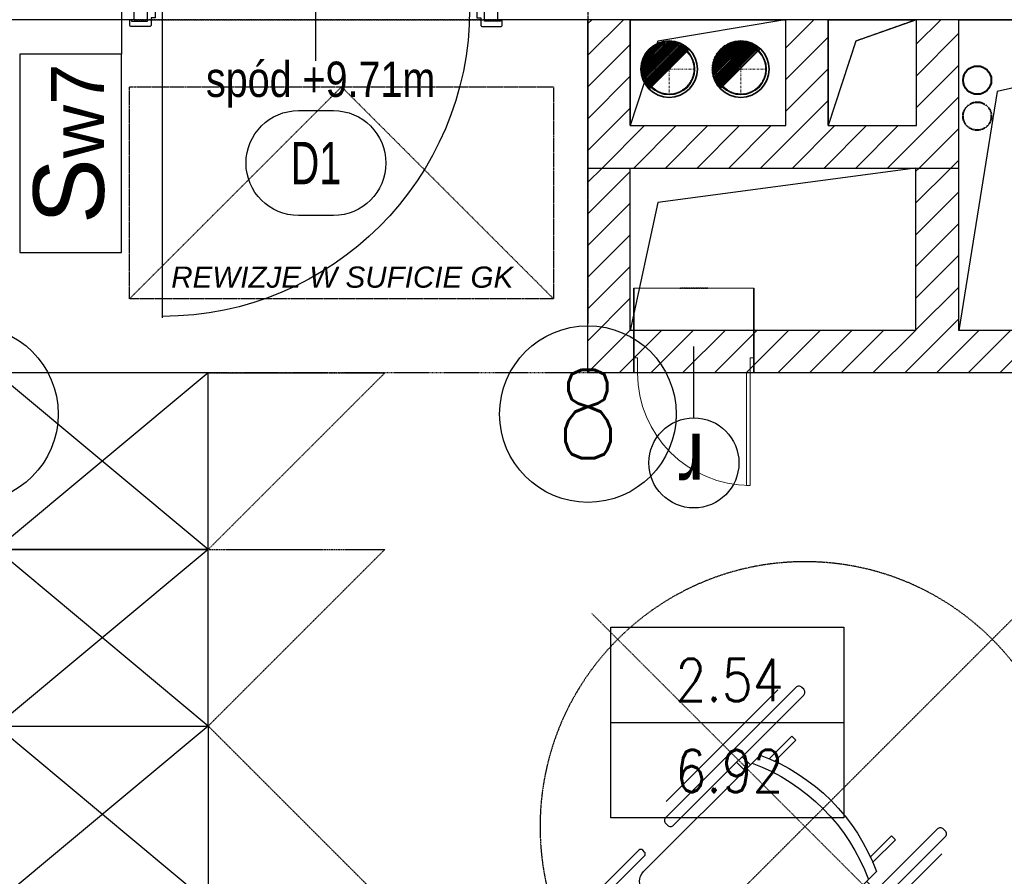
# Model space of a CAD drawing. Header units: millimetres. Extents: x 69081 to 158617, y -37521 to -9534.
# Tile 209 of 256: x 113847 to 114126, y -20803 to -20561. Entities that reach past the tile are written whole.
import ezdxf
from ezdxf.enums import TextEntityAlignment as Align

# ---------------------------------------------------------------- set-up
doc = ezdxf.new("R2010")
doc.units = ezdxf.units.MM
for name, pattern in [('DASHDOT', [1, 0.5, -0.25, 0, -0.25]), ('DASHED', [0.75, 0.5, -0.25]), ('DASHED2', [0.375, 0.25, -0.125]), ('DO', [0.8, 0.6, -0.1, 0, -0.1]), ('DP', [0.5, 0.3, -0.2]), ('HIDDEN', [0.375, 0.25, -0.125]), ('KRESKOWA-SREDNIA', [0.2, 0.12, -0.08]), ('MP', [0.25, 0.15, -0.1])]:
    doc.linetypes.add(name, pattern=pattern)
for name, color, linetype, lineweight in [('2DH_PRO_ext', 50, 'Continuous', 18), ('_A-stolarka', 72, 'Continuous', 9), ('_A-ściany', 141, 'Continuous', 35), ('A-DRZ-SY', 7, 'Continuous', 25), ('CP_AXIS', 143, 'DASHDOT', 18), ('CP_HIDDE', 203, 'HIDDEN', 18), ('FLUID-N4', 7, 'Continuous', 35), ('IS_Grzejnik', 15, 'Continuous', 5), ('IS_Pion1', 7, 'Continuous', 5), ('OPIS', 7, 'Continuous', 25), ('SB_OTWORY DRZWI', 1, 'Continuous', 9)]:
    doc.layers.add(name, color=color, linetype=linetype, lineweight=lineweight)
for name, color, linetype in [('_A-opisy', 51, 'Continuous'), ('A-----SZ', 8, 'Continuous'), ('A-ARM', 8, 'Continuous'), ('A-MEB', 8, 'Continuous'), ('A-OSI', 8, 'DO'), ('A-SCI', 7, 'Continuous'), ('AM DRZIW WEWN', 1, 'Continuous'), ('B-widok', 9, 'Continuous'), ('B-widok-przerywana', 8, 'DASHED'), ('BA_drz', 7, 'Continuous'), ('BA_sym', 7, 'Continuous'), ('BA_WIC', 1, 'Continuous'), ('BI_sym', 7, 'Continuous'), ('CP_UCSSPEC', 50, 'Continuous'), ('F-BIL', 1, 'Continuous'), ('F-BIL-OP', 3, 'Continuous'), ('F-BIL-TA', 1, 'Continuous'), ('JS_OLKA KONSTR', 231, 'Continuous'), ('JS_PODCIĄGI', 1, 'DP'), ('JS_SUFIT PODWIESZONY', 40, 'Continuous'), ('porta', 8, 'Continuous'), ('R-----OP', 1, 'Continuous')]:
    doc.layers.add(name, color=color, linetype=linetype)
doc.layers.add('IS_Działka (powrotna)', color=5, linetype='DASHED', lineweight=40, true_color=0x0000ff)
doc.styles.add('Arial', font='l_10646.ttf')
doc.styles.add('BIKTS', font='bikromsw.shx', dxfattribs={"width": 0.85})
doc.styles.add('CP_ATTR', font='arial.ttf')
doc.styles.add('Opisowy', font='arial.ttf')
doc.styles.add('ROMANS', font='romans.shx', dxfattribs={"height": 1})
doc.styles.add('SIMPLEX', font='simplex', dxfattribs={"width": 0.85})
doc.styles.add('SŁAWKA', font='simplex.shx', dxfattribs={"height": 12.5})
doc.styles.add('WYM--ROMANSSHX-08', font='ROMANS.SHX', dxfattribs={"width": 0.8})
pattern_1 = [(45, (83358.483, 15179.69), (-4.4901281, 4.4901281), [])]

# ---------------------------------------------------------------- blocks, each defined once
blk = doc.blocks.new('symbol1')
at = {"layer": 'A-ARM', "linetype": 'KRESKOWA-SREDNIA'}
for p, q in [((-18151.81, -23689.57), (-18031.11, -23568.86)), ((-18151.81, -23568.86), (-18031.11, -23689.57))]:
    blk.add_line(p, q, dxfattribs=at)
at = {"layer": 'A-ARM'}
for p, q in [((-18119.08, -23573.94), (-18109.32, -23583.7)), ((-18117.98, -23572.84), (-18108.22, -23582.61)), ((-18137.14, -23610.97), (-18109.7, -23583.53)), ((-18104.2, -23583.53), (-18071.2, -23616.54)), ((-18052.72, -23621.51), (-18084.34, -23589.89)), ((-18147.83, -23602.69), (-18138.07, -23612.45)), ((-18146.73, -23601.59), (-18136.97, -23611.35)), ((-18075.57, -23612.17), (-18072.95, -23609.55)), ((-18073.99, -23613.75), (-18071.37, -23611.13)), ((-18104.14, -23649.47), (-18137.14, -23616.47)), ((-18072.23, -23619.1), (-18065.85, -23625.47)), ((-18066.99, -23626.61), (-18072.93, -23620.67)), ((-18065.85, -23625.47), (-18066.99, -23626.61)), ((-18099.17, -23667.95), (-18130.78, -23636.34)), ((-18110.83, -23647.43), (-18108.5, -23645.11)), ((-18109.25, -23649.01), (-18106.92, -23646.68)), ((-18101.58, -23648.45), (-18095.2, -23654.82)), ((-18094.06, -23653.68), (-18100, -23647.74)), ((-18095.2, -23654.82), (-18094.06, -23653.68))]:
    blk.add_line(p, q, dxfattribs=at)
for points in [[(-18126.46, -23564.36), (-18117.98, -23572.84), (-18130.06, -23584.93), (-18138.54, -23576.45)], [(-18156.31, -23594.21), (-18147.83, -23602.69), (-18135.75, -23590.61), (-18144.23, -23582.13)]]:
    blk.add_lwpolyline(points, close=True, dxfattribs=at)
for points in [[(-18108.85, -23572.59), (-18109.34, -23573.08, 0.414214), (-18109.34, -23574.18), (-18099.75, -23583.78, 0.414214), (-18098.65, -23583.78), (-18098.15, -23583.28, 0.414214), (-18098.15, -23582.18), (-18107.75, -23572.59, 0.414214)], [(-18090.8, -23590.05), (-18090.25, -23589.5, -0.414214), (-18088.6, -23589.5), (-18051.74, -23626.35, -0.414214), (-18051.74, -23628), (-18052.29, -23628.55, -0.414214), (-18053.94, -23628.55), (-18090.8, -23591.7, -0.414214)], [(-18148.09, -23611.82), (-18147.59, -23611.33, -0.414214), (-18146.49, -23611.33), (-18136.9, -23620.92, -0.414214), (-18136.9, -23622.02), (-18137.39, -23622.52, -0.414214), (-18138.49, -23622.52), (-18148.09, -23612.92, -0.414214)], [(-18130.88, -23630.13), (-18130.33, -23629.58, -0.414214), (-18128.68, -23629.58), (-18091.82, -23666.44, -0.414214), (-18091.82, -23668.09), (-18092.37, -23668.64, -0.414214), (-18094.02, -23668.64), (-18130.88, -23631.78, -0.414214)]]:
    blk.add_lwpolyline(points, format="xyb", close=True, dxfattribs=at)
at = {"layer": 'A-ARM', "linetype": 'KRESKOWA-SREDNIA'}
blk.add_circle((-18091.46, -23629.22), 75, dxfattribs=at)
at = {"layer": 'A-ARM'}
for centre, radius, start, end in [((-18106.95, -23586.28), 3.89, 45, 135), ((-18134.39, -23613.72), 3.89, 135, 225), ((-18125.98, -23594.69), 56.04, 290.4425, 339.5575), ((-18123.71, -23596.97), 56.04, 290.4425, 339.5575)]:
    blk.add_arc(centre, radius, start, end, dxfattribs=at)
blk = doc.blocks.new('dr1h901')
at = {"color": 0}
blk.add_line((-0.5, 0), (-0.5, 1.005), dxfattribs=at)
at = {"color": 1}
blk.add_line((0, 0.1689), (0, -0.2655), dxfattribs=at)
blk.add_arc((-0.5, 0), 1, 0, 90, dxfattribs=at)
blk = doc.blocks.new('enr')
blk.add_circle((0, 0), 0.5)
at = {"style": 'ROMANS', "width": 0.85}
blk.add_attdef('NR', text='', height=0.5, dxfattribs=at).set_placement((0, 0), align=Align.MIDDLE_CENTER)
blk = doc.blocks.new('osie')
at = {"layer": 'A-OSI'}
blk.add_line((19923.6, -41234.89), (19923.6, -43485.44), dxfattribs=at)
at = {"layer": 'BI_sym', "xscale": 50, "yscale": 50, "zscale": 50}
for p, values in [((19748.6, -43511.1), {'NR': '7'}), ((19923.6, -43511.1), {'NR': '8'})]:
    blk.add_blockref('enr', p, dxfattribs=at).add_auto_attribs(values)
blk = doc.blocks.new('DYBY-BL5')
at = {"layer": 'F-BIL-TA', "color": 1}
blk.add_line((0, 45), (110, 45), dxfattribs=at)
blk.add_lwpolyline([(0, 0), (0, 90), (110, 90), (110, 0)], close=True, dxfattribs=at)
at = {"layer": 'F-BIL-OP', "style": 'SIMPLEX', "width": 0.85}
blk.add_attdef('NR', text='', height=20, dxfattribs=at).set_placement((56, 55), align=Align.CENTER)
at = {"layer": 'F-BIL-OP', "color": 2, "style": 'SIMPLEX', "width": 0.85, "flags": 1}
for tag, p in [('NAZWA', (119, 55)), ('POSADZKA', (119, 12)), ('GRUPA', (119, -27)), ('RODZAJ', (119, -72))]:
    blk.add_attdef(tag, p, '', height=19, dxfattribs=at)
at = {"layer": 'F-BIL-OP', "color": 2, "style": 'SIMPLEX', "width": 0.85}
blk.add_attdef('POW.', text='', height=20, dxfattribs=at).set_placement((56, 12), align=Align.CENTER)
at = {"layer": 'F-BIL-OP', "color": 2, "style": 'SIMPLEX', "width": 0.85, "flags": 1}
blk.add_attdef('POWH.', text='', height=20, dxfattribs=at).set_placement((56, -27), align=Align.CENTER)
blk = doc.blocks.new('A$C04435ce7')
at = {"layer": 'OPIS', "insert": (3215.96, 742.5), "char_height": 10, "width": 160, "attachment_point": 1, "style": 'WYM--ROMANSSHX-08'}
blk.add_mtext('{\\fArial|b0|i0|c238|p34;spód +9.71m}', dxfattribs=at)
blk = doc.blocks.new('symdrz')
blk.add_lwpolyline([(-10, -30, -1), (-10, 30), (10, 30, -1), (10, -30)], format="xyb", close=True)
at = {"style": 'BIKTS', "width": 0.8}
blk.add_attdef('SZERDRZ', text='', height=25, dxfattribs=at).set_placement((77.15, 8.8), align=Align.CENTER)
blk.add_attdef('SYMDRZ', text='', height=25, dxfattribs=at).set_placement((0, 0), align=Align.MIDDLE)
blk.add_attdef('WYSDRZ', text='', height=25, dxfattribs=at).set_placement((77.15, -9.49), align=Align.TOP_CENTER)
blk = doc.blocks.new('rewizje małe')
at = {"layer": '_A-opisy', "color": 40}
blk.add_line((30513.18, -31215.64), (30513.18, -31235.83), dxfattribs=at)
blk.add_line((30513.18, -31215.64), (30513.18, -31235.83), dxfattribs=at)
blk.add_circle((30513.19, -31202.89), 12.75, dxfattribs=at)
at = {"layer": '_A-stolarka'}
for p, q in [((30497.25, -31227.33), (30497.25, -31196.51)), ((30497.25, -31196.51), (30498.31, -31196.51)), ((30497.25, -31228.39), (30497.25, -31196.51)), ((30498.31, -31196.51), (30498.31, -31228.39)), ((30496.19, -31228.39), (30497.25, -31228.39)), ((30496.19, -31232.64), (30496.19, -31228.39)), ((30496.19, -31228.39), (30497.25, -31228.39)), ((30497.25, -31228.39), (30497.25, -31227.33)), ((30497.25, -31228.39), (30497.25, -31232.64)), ((30498.31, -31228.39), (30497.25, -31228.39)), ((30529.12, -31228.39), (30529.12, -31228.39)), ((30529.12, -31228.39), (30529.12, -31232.64)), ((30530.19, -31228.39), (30529.12, -31228.39)), ((30530.19, -31232.64), (30530.19, -31228.39)), ((30497.25, -31232.64), (30496.19, -31232.64)), ((30529.12, -31232.64), (30530.19, -31232.64))]:
    blk.add_line(p, q, dxfattribs=at)
blk.add_arc((30497.25, -31228.39), 31.88, 0, 90, dxfattribs=at)
at = {"layer": '_A-ściany', "linetype": 'Continuous'}
for p, q in [((30496.18, -31228.39), (30496.18, -31252.39)), ((30530.18, -31228.39), (30530.18, -31252.39))]:
    blk.add_line(p, q, dxfattribs=at)
at = {"layer": '_A-ściany', "lineweight": 5}
for p, q in [((30530.18, -31228.39), (30496.18, -31228.39)), ((30530.18, -31252.39), (30496.18, -31252.39))]:
    blk.add_line(p, q, dxfattribs=at)
at = {"layer": 'JS_PODCIĄGI', "color": 4}
for p, q in [((30517.17, -31252.39), (30509.2, -31252.39)), ((30509.2, -31252.39), (30517.17, -31252.39))]:
    blk.add_line(p, q, dxfattribs=at)
at = {"layer": '_A-opisy', "color": 40, "insert": (30483.07, -31194.21), "char_height": 17, "attachment_point": 1, "style": 'Opisowy'}
blk.add_mtext_dynamic_manual_height_columns('\\pxqc;r', width=61.6239, gutter_width=1.06, heights=[0], dxfattribs=at)
blk = doc.blocks.new('grzejniki pietro 2')
at = {"layer": 'IS_Działka (powrotna)', "ltscale": 0.03}
blk.add_circle((20098.37, -42851.31, 578.12), 4, dxfattribs=at)
at = {"layer": 'IS_Pion1', "color": 1, "lineweight": 40}
blk.add_circle((20098.37, -42841.12, 289.02), 4, dxfattribs=at)
blk = doc.blocks.new('CP_UCS2D')
blk.add_point((0, 0))
at = {"style": 'CP_ATTR', "flags": 9}
for tag in ['FORM', 'TYPE', 'ID', 'WIDTH', 'HEIGHT', 'SYSTEM', 'VERSION', 'PIPE', 'OTHER']:
    blk.add_attdef(tag, text='', height=0.00005, dxfattribs=at).set_placement((0.7, 7.1), align=Align.MIDDLE_LEFT)
blk = doc.blocks.new('cp_insbp_1')
blk.add_point((0, 0))
at = {"style": 'CP_ATTR', "flags": 9}
for tag in ['FORM', 'TYPE', 'ID', 'WIDTH', 'HEIGHT', 'SYSTEM', 'VERSION', 'PIPE', 'OTHER']:
    blk.add_attdef(tag, text='', height=0.00005, dxfattribs=at).set_placement((-1.1, 0.8), align=Align.MIDDLE_LEFT)
blk = doc.blocks.new('cp_insbp_2')
blk.add_point((0, 0))
at = {"style": 'CP_ATTR', "flags": 9}
for tag in ['FORM', 'TYPE', 'ID', 'WIDTH', 'HEIGHT', 'SYSTEM', 'VERSION', 'PIPE', 'OTHER']:
    blk.add_attdef(tag, text='', height=0.00005, dxfattribs=at).set_placement((-1.1, 0.8), align=Align.MIDDLE_LEFT)
blk = doc.blocks.new('Rhpn_fls003_0045_5tn13hd')
for radius in [7.3, 7.1]:
    blk.add_circle((0, 0), radius)
at = {"layer": 'CP_AXIS'}
for p, q in [((0, 7.3), (0, -7.3)), ((-7.3, 0), (7.3, 0))]:
    blk.add_line(p, q, dxfattribs=at)
at = {"layer": 'CP_HIDDE'}
blk.add_circle((0, 0), 7, dxfattribs=at)
at = {"layer": 'CP_UCSSPEC', "xscale": 0.03, "zscale": 0.03}
for name, yscale in [('CP_UCS2D', -0.03), ('cp_insbp_1', 0.03)]:
    blk.add_blockref(name, (0, 0), dxfattribs=dict(at, yscale=yscale))
at = {"layer": 'CP_UCSSPEC', "xscale": 0.03, "zscale": 0.03, "rotation": 180}
for name, yscale in [('CP_UCS2D', 0.03), ('cp_insbp_2', -0.03)]:
    blk.add_blockref(name, (0, 0), dxfattribs=dict(at, yscale=yscale))
at = {"linetype": 'ByBlock', "style": 'CP_ATTR', "flags": 9}
for tag in ['NAME', 'GROUP', 'NUMBER', 'PRODUCER', 'ARTICLE', 'PRODUCT-TYPE', 'ORDER-NO', 'CHARACTER', 'DN', 'PN', 'TEMPERATURE', 'FLOW', 'POWER', 'VOLTAGE', 'WEIGHT', 'OTHER']:
    blk.add_attdef(tag, text='', height=0.00005, dxfattribs=at).set_placement((0.95, 0.02), align=Align.MIDDLE_LEFT)
blk = doc.blocks.new('A$C253e2aa0')
at = {"layer": 'B-widok', "color": 1, "linetype": 'MP'}
blk.add_lwpolyline([(0, 60), (120, 60), (120, 0), (0, 0), (0, 60)], dxfattribs=at)
at = {"layer": 'B-widok', "linetype": 'MP'}
blk.add_lwpolyline([(0, 0), (60, 60), (120, 0)], dxfattribs=at)
at = {"layer": 'R-----OP', "ltscale": 10, "insert": (11.78, 9.11, 36538.02), "char_height": 6, "width": 4709.9909, "attachment_point": 1, "style": 'SŁAWKA'}
blk.add_mtext('{\\fArial|b0|i1|c0|p34;REWIZJE W SUFICIE GK}', dxfattribs=at)
blk = doc.blocks.new('A$C40e4dba9')
at = {"layer": 'A-SCI', "color": 4}
for p, q in [((0, 0), (0, 24)), ((103, 0), (103, 24))]:
    blk.add_line(p, q, dxfattribs=at)
at = {"layer": 'JS_PODCIĄGI', "lineweight": -3}
for p, q in [((0, 24), (103, 24)), ((103, 0), (0, 0))]:
    blk.add_line(p, q, dxfattribs=at)
at = {"layer": 'AM DRZIW WEWN', "insert": (21.87, 12.86), "char_height": 10, "width": 61.9698, "attachment_point": 1, "style": 'ROMANS'}
blk.add_mtext('{\\W0.5;SoxHo=103x206}', dxfattribs=at)

msp = doc.modelspace()

# ---------------------------------------------------------------- hatches: boundary and pattern name
at = {"layer": '2DH_PRO_ext', "ltscale": 10}
h = msp.add_hatch(dxfattribs=at)
h.set_pattern_fill('ANSI31', color=256, scale=0.1, angle=180, style=0)
h.set_pattern_definition([(45, (111693.5441, 18306.88684), (-0.224506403, 0.224506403), [])])
h.paths.add_polyline_path([(114023.139, -20574.5941, -0.40905346), (114030.9978, -20566.5953, -0.20350346), (114036.7958, -20568.9372), (114025.4821, -20580.251, -0.19891237)])
h = msp.add_hatch(dxfattribs=at)
h.set_pattern_fill('ANSI31', color=256, scale=0.1, angle=180, style=0)
h.set_pattern_definition([(45, (111673.50843, 18306.88684), (-0.224506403, 0.224506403), [])])
h.paths.add_polyline_path([(114043.1746, -20574.5941, -0.40905346), (114051.0335, -20566.5953, -0.20350346), (114056.8315, -20568.9372), (114045.5178, -20580.251, -0.19891237)])
at = {"layer": 'A-----SZ'}
h = msp.add_hatch(dxfattribs=at)
h.set_pattern_fill('ANSI31', color=256, scale=2)
h.set_pattern_definition(pattern_1)
h.paths.add_polyline_path([(114113.1415, -20560.5941), (114101.1415, -20560.5941), (114101.1415, -20590.5941), (114076.1415, -20590.5941), (114076.1415, -20560.5941), (114064.1415, -20560.5941), (114064.1415, -20590.5941), (114020.1415, -20590.5941), (114020.1415, -20560.5941), (114008.1415, -20560.5941), (114008.1415, -20602.5941), (114113.1415, -20602.5941)])
h = msp.add_hatch(dxfattribs=at)
h.set_pattern_fill('ANSI31', color=256, scale=2)
h.set_pattern_definition(pattern_1)
h.paths.add_polyline_path([(114214.1415, -20648.5941), (114113.1415, -20648.5941), (114113.1415, -20602.5941), (114100.9335, -20602.5941), (114100.9267, -20602.595), (114100.9267, -20648.5941), (114020.1415, -20648.5941), (114020.1415, -20602.5941), (114008.1415, -20602.5941), (114008.1415, -20660.5941), (114214.1415, -20660.5941)])

# ---------------------------------------------------------------- linework, layer by layer
at = {"layer": '2DH_PRO_ext', "ltscale": 10}
for p, q in [((114025.4821, -20580.251, -350), (114036.7958, -20568.9372, -350)), ((114045.5178, -20580.251, -350), (114056.8315, -20568.9372, -350))]:
    msp.add_line(p, q, dxfattribs=at)
at = {"layer": 'A-ARM'}
for points in [[(113900.6415, -20660.5941), (113840.6415, -20660.5941), (113840.6415, -20710.5941), (113900.6415, -20710.5941)], [(113900.6415, -20710.5941), (113840.6415, -20710.5941), (113840.6415, -20760.5941), (113900.6415, -20760.5941)], [(113900.6415, -20810.5941), (113840.6415, -20810.5941), (113840.6415, -20760.5941), (113900.6415, -20760.5941)]]:
    msp.add_lwpolyline(points, close=True, dxfattribs=at)
at = {"layer": 'A-MEB'}
for p, q in [((113900.6415, -20660.5941), (113840.6415, -20710.5941)), ((113900.6415, -20710.5941), (113840.6415, -20660.5941)), ((113900.6415, -20710.5941), (113840.6415, -20760.5941)), ((113900.6415, -20760.5941), (113840.6415, -20710.5941)), ((113900.6415, -20810.5941), (113840.6415, -20760.5941)), ((113900.6415, -20760.5941), (113840.6415, -20810.5941))]:
    msp.add_line(p, q, dxfattribs=at)
at = {"layer": 'A-MEB', "linetype": 'KRESKOWA-SREDNIA'}
for points in [[(113900.6415, -20660.5941), (113950.6415, -20660.5941), (113900.6415, -20710.5941)], [(113900.6415, -20710.5941), (113950.6415, -20710.5941), (113900.6415, -20760.5941)], [(113900.6415, -20810.5941), (113950.6415, -20810.5941), (113900.6415, -20760.5941)]]:
    msp.add_lwpolyline(points, dxfattribs=at)
at = {"layer": 'A-SCI', "color": 4}
for p, q in [((113879.6415, -20560.5941), (113879.6415, -20536.5941)), ((113982.6415, -20560.5941), (113982.6415, -20536.5941)), ((114008.1415, -20660.5941), (114008.1415, -20560.5941)), ((114099.1415, -20648.5941), (114067.1415, -20648.5941)), ((114214.1415, -20648.5941), (114113.1415, -20648.5941)), ((114214.1388, -20660.5941), (114008.1415, -20660.5941))]:
    msp.add_line(p, q, dxfattribs=at)
at = {"layer": 'A-SCI', "color": 5}
for p, q in [((114226.1415, -20560.5941), (114008.1415, -20560.5941)), ((114020.1415, -20648.5941), (114020.1415, -20602.595)), ((114055.1415, -20648.5941), (114020.1415, -20648.5941))]:
    msp.add_line(p, q, dxfattribs=at)
at = {"layer": 'A-SCI', "color": 4}
for points in [[(113879.6415, -20560.5941), (113657.6415, -20560.5941)], [(114526.1415, -20560.5941), (113982.6415, -20560.5941)], [(114214.1415, -20660.5941), (114008.1415, -20660.5941), (114008.1415, -20560.5941)], [(114214.1415, -20660.5941), (114008.1415, -20660.5941), (114008.1415, -20560.5941)]]:
    msp.add_lwpolyline(points, dxfattribs=at)
at = {"layer": 'A-SCI', "color": 4, "elevation": -350}
for points in [[(114008.1415, -20560.5941), (114008.1415, -20602.5941), (114113.1415, -20602.5941), (114113.1415, -20560.5941)], [(114020.1415, -20560.5941), (114020.1415, -20590.5941), (114064.1415, -20590.5941), (114064.1415, -20560.5941)], [(114076.1415, -20560.5941), (114076.1415, -20590.5941), (114101.1415, -20590.5941), (114101.1415, -20560.5941)]]:
    msp.add_lwpolyline(points, dxfattribs=at)
at = {"layer": 'A-SCI', "color": 4}
msp.add_lwpolyline([(114020.1415, -20602.595), (114100.9267, -20602.595), (114100.9267, -20648.5941), (114020.1415, -20648.5941)], close=True, dxfattribs=at)
at = {"layer": 'B-widok-przerywana', "color": 4, "linetype": 'Continuous', "elevation": -350}
for points in [[(114020.1415, -20560.5941), (114063.9093, -20560.5941), (114027.9636, -20566.6734), (114020.1415, -20590.5941)], [(114076.1415, -20560.5941), (114101.1415, -20560.5941), (114083.9636, -20566.6734), (114076.1415, -20590.5941)], [(114020.1415, -20602.595), (114100.9267, -20602.595), (114027.9636, -20612.3742), (114020.1415, -20648.5941)]]:
    msp.add_lwpolyline(points, close=True, dxfattribs=at)
at = {"layer": 'B-widok-przerywana', "color": 4, "linetype": 'MP', "elevation": -350}
msp.add_lwpolyline([(114076.1415, -20560.5941), (114101.1415, -20560.5941), (114083.9636, -20566.6734), (114076.1415, -20590.5941)], close=True, dxfattribs=at)
msp.add_lwpolyline([(114076.1415, -20560.5941), (114101.1415, -20560.5941), (114083.9636, -20566.6734), (114076.1415, -20590.5941)], close=True, dxfattribs=at)
at = {"layer": 'B-widok-przerywana', "color": 4, "linetype": 'Continuous'}
msp.add_lwpolyline([(114113.1415, -20560.5941), (114214.1415, -20560.5941), (114123.9602, -20580.9031), (114113.1415, -20648.5941)], close=True, dxfattribs=at)
at = {"layer": 'BA_WIC'}
msp.add_line((113876.098, -20510.0999), (113876.098, -20570.3545), dxfattribs=at)
msp.add_lwpolyline([(113876.098, -20626.533), (113876.098, -20570.3545), (113847.2801, -20570.3545), (113847.2801, -20626.533)], close=True, dxfattribs=at)
at = {"layer": 'FLUID-N4', "ltscale": 10}
for centre in [(114031.139, -20574.5903, 3303.8019), (114051.439, -20574.5903, 3303.8019)]:
    msp.add_circle(centre, 8, dxfattribs=at)
at = {"layer": 'JS_PODCIĄGI', "lineweight": -3}
msp.add_line((113879.6415, -20560.5941), (113982.6415, -20560.5941), dxfattribs=at)
at = {"layer": 'JS_SUFIT PODWIESZONY', "linetype": 'DASHED2'}
msp.add_lwpolyline([(114008.1415, -20660.5941), (113840.6415, -20660.5941)], dxfattribs=at)
at = {"layer": 'porta'}
for points in [[(113878.9415, -20536.1941), (113878.9415, -20536.5941), (113878.4415, -20536.5941), (113878.4415, -20534.9941, -0.41421356), (113878.7415, -20534.6941), (113884.0915, -20534.6941, -0.36992408), (113884.4415, -20534.9941), (113884.4415, -20536.1941), (113885.1415, -20536.1941, -0.41421356), (113885.6415, -20536.6941), (113885.6415, -20560.0441), (113884.4415, -20560.0441), (113884.4415, -20562.1941, -0.45993492), (113884.0915, -20562.4941), (113878.7415, -20562.4941, -0.41421356), (113878.4415, -20562.1941), (113878.4415, -20560.5941), (113878.9415, -20560.5941), (113878.9415, -20560.9941), (113883.4415, -20560.9941), (113883.4415, -20536.1941), (113878.9415, -20536.1941), (113878.9415, -20536.5941)], [(113983.3415, -20536.1941), (113983.3415, -20536.5941), (113983.8415, -20536.5941), (113983.8415, -20534.9941, 0.41421356), (113983.5415, -20534.6941), (113978.1915, -20534.6941, 0.36992408), (113977.8415, -20534.9941), (113977.8415, -20536.1941), (113977.1415, -20536.1941, 0.41421356), (113976.6415, -20536.6941), (113976.6415, -20560.0441), (113977.8415, -20560.0441), (113977.8415, -20562.1941, 0.45993492), (113978.1915, -20562.4941), (113983.5415, -20562.4941, 0.41421356), (113983.8415, -20562.1941), (113983.8415, -20560.5941), (113983.3415, -20560.5941), (113983.3415, -20560.9941), (113978.8415, -20560.9941), (113978.8415, -20536.1941), (113983.3415, -20536.1941), (113983.3415, -20536.5941)]]:
    msp.add_lwpolyline(points, format="xyb", dxfattribs=at)

# ---------------------------------------------------------------- block references
at = {"color": 6, "xscale": -1, "rotation": 180}
msp.add_blockref('symbol1', (132161.0433, -44418.2909), dxfattribs=at)
at = {"layer": '2DH_PRO_ext', "ltscale": 10, "xscale": -1}
for p in [(114031.139, -20574.5903, 3303.8019), (114051.439, -20574.5903, 3303.8019)]:
    msp.add_blockref('Rhpn_fls003_0045_5tn13hd', p, dxfattribs=at)
at = {"layer": 'A-DRZ-SY', "color": 4, "rotation": 180}
msp.add_blockref('rewizje małe', (144551.3254, -51888.9835), dxfattribs=at)
at = {"layer": 'A-SCI', "color": 4}
msp.add_blockref('osie', (94084.5456, 22838.835), dxfattribs=at)
at = {"layer": 'AM DRZIW WEWN'}
ref = msp.add_blockref('symdrz', (113931.1415, -20601.1868), dxfattribs=dict(at, xscale=0.4950000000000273, yscale=0.4950000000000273, zscale=0.4950000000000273))
ref.add_attrib('Symdrz', 'D1', dxfattribs={"layer": 'BA_sym', "height": 12, "style": 'BIKTS', "width": 0.7}).set_placement((113931.1415, -20601.1868), align=Align.MIDDLE_CENTER)
at = {"layer": 'B-widok'}
msp.add_blockref('A$C253e2aa0', (113878.3787, -20639.5941, 1051.9), dxfattribs=at)
at = {"layer": 'BA_drz', "xscale": 87, "yscale": -87, "zscale": -87}
msp.add_blockref('dr1h901', (113931.1415, -20557.5941), dxfattribs=at)
at = {"layer": 'F-BIL', "xscale": 0.6, "yscale": 0.6, "zscale": 0.6}
msp.add_blockref('DYBY-BL5', (114014.6274, -20786.5634), dxfattribs=at).add_auto_attribs({'NR': '2.54', 'POW.': '6.92'})
at = {"layer": 'IS_Grzejnik'}
msp.add_blockref('grzejniki pietro 2', (94019.9764, 22263.4019, -289.1), dxfattribs=at)
at = {"layer": 'JS_OLKA KONSTR'}
msp.add_blockref('A$C04435ce7', (110684.0499, -21314.9635), dxfattribs=at)
at = {"layer": 'SB_OTWORY DRZWI'}
msp.add_blockref('A$C40e4dba9', (113879.6415, -20560.5941), dxfattribs=at)

# ---------------------------------------------------------------- texts
at = {"layer": 'R-----OP', "insert": (113851.1021, -20618.4737), "char_height": 12.5, "width": 45.544203, "attachment_point": 1, "rotation": 90, "style": 'Arial'}
msp.add_mtext('\\pxql;{\\fArial|b0|i0|c238|p34;\\H1.6x;S\\H0.75x;w7}', dxfattribs=at)

doc.saveas('drawing.dxf')
